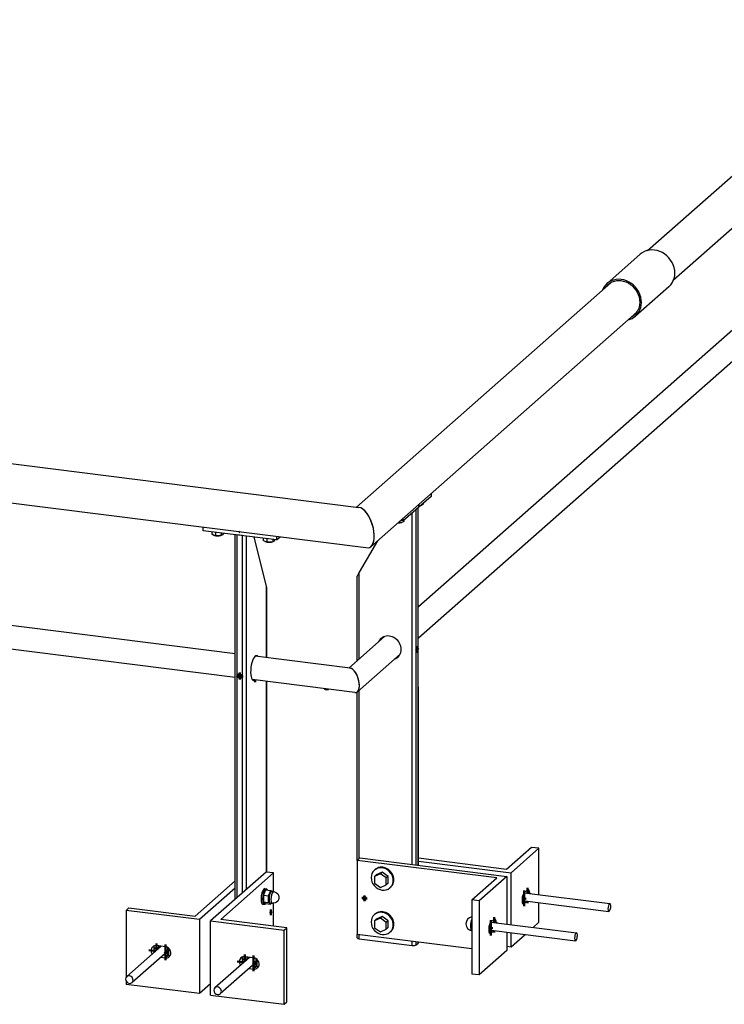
# Model space of a CAD drawing. Header units: millimetres. Extents: x 4464 to 5058, y 2900 to 3320.
# Tile 100 of 110: x 5001 to 5023, y 3188 to 3219. Entities that reach past the tile are written whole.
import ezdxf

# ---------------------------------------------------------------- set-up
doc = ezdxf.new("R2010")
doc.units = ezdxf.units.MM
doc.linetypes.add('STRICHPUNKT2', pattern=[18.5, 10, -4, 0.5, -4])
doc.layers.get('0').update_dxf_attribs({"linetype": 'CONTINUOUS'})
doc.layers.add('LE_ALL', color=7, linetype='CONTINUOUS', lineweight=50)
doc.layers.add('LE_GREEN', color=3, linetype='CONTINUOUS')
doc.layers.add('LE_RED', color=1, linetype='CONTINUOUS')

# ---------------------------------------------------------------- blocks, each defined once
blk = doc.blocks.new('BALUSTER PROFIEL 80X15 R4_01578', base_point=(5013.472, 3198.996))
for p, q in [((5013.451, 3192.207), (5013.451, 3203.521)), ((5013.512, 3192.199), (5013.512, 3203.576)), ((5013.322, 3192.223), (5013.322, 3203.407)), ((5011.638, 3201.528), (5011.573, 3201.399)), ((5011.573, 3198.712), (5011.573, 3201.399)), ((5011.638, 3198.769), (5011.638, 3201.528)), ((5011.573, 3192.355), (5011.573, 3197.713)), ((5011.638, 3192.412), (5011.638, 3197.769)), ((5011.573, 3189.886), (5011.573, 3189.998)), ((5011.638, 3189.855), (5011.638, 3189.989)), ((5011.638, 3189.855), (5013.322, 3189.642)), ((5013.322, 3189.642), (5013.322, 3189.777)), ((5013.451, 3189.662), (5013.451, 3189.761)), ((5013.451, 3189.662), (5013.512, 3189.716)), ((5013.512, 3189.716), (5013.512, 3189.753)), ((5013.519, 3189.728), (5013.519, 3189.752))]:
    blk.add_line(p, q)
for points in [[(5013.519, 3192.198), (5013.512, 3203.576), (5013.451, 3203.521)], [(5012.22, 3202.522), (5011.638, 3201.528)]]:
    blk.add_lwpolyline(points)
for centre, major_axis, ratio, start_param, end_param in [((5012.597, 3199.115), (0.265, -0.3), 0.881917, 3.141593, 3.497014), ((5012.597, 3199.115), (0.265, -0.3), 0.881917, 0, 3.141593), ((5012.729, 3199.232), (0.265, -0.3), 0.881917, 3.394849, 3.497014), ((5012.597, 3199.115), (0.265, -0.3), 0.881917, 5.927764, 6.283185), ((5012.729, 3199.232), (0.265, -0.3), 0.881917, 5.927764, 6.029929), ((5011.673, 3189.886), (0.1, 0), 0.333333, 3.141593, 4.351022), ((5013.419, 3189.728), (0.1, 0), 0.333333, 5.921818, 6.283185), ((5013.357, 3189.674), (0.1, 0), 0.333333, 4.351022, 5.921818)]:
    blk.add_ellipse(centre, major_axis=major_axis, ratio=ratio, start_param=start_param, end_param=end_param)
at = {"layer": 'LE_RED'}
for start_param, end_param in [(0, 1.932163), (3.141593, 3.765982), (1.932163, 3.141593), (5.336778, 6.283185)]:
    blk.add_ellipse((5013.482, 3199.07), major_axis=(-0.0094, -0.0744), ratio=0.333333, start_param=start_param, end_param=end_param, dxfattribs=at)
blk = doc.blocks.new('_01580', base_point=(5013.517, 3199.066))
at = {"layer": 'LE_ALL', "color": 1, "linetype": 'STRICHPUNKT2'}
for p, q in [((5013.482, 3199.07), (5013.482, 3199.176)), ((5013.482, 3199.07), (5013.521, 3199.105)), ((5013.482, 3199.07), (5013.442, 3199.035)), ((5013.517, 3199.066), (5013.469, 3199.072)), ((5013.482, 3199.07), (5013.482, 3198.964))]:
    blk.add_line(p, q, dxfattribs=at)
blk = doc.blocks.new('_01579')
blk.add_blockref('_01580', (5013.517, 3199.066))
blk = doc.blocks.new('DIN 13-M6_01582', base_point=(5013.474, 3199.008))
for start_param, end_param in [(3.141593, 6.283185), (0, 3.141593)]:
    blk.add_ellipse((5013.482, 3199.07), major_axis=(-0.0078, -0.062), ratio=0.333333, start_param=start_param, end_param=end_param)
at = {"layer": 'LE_RED'}
for start_param, end_param in [(0, 1.932163), (3.141593, 3.765982), (1.932163, 3.141593), (5.336778, 6.283185)]:
    blk.add_ellipse((5013.482, 3199.07), major_axis=(-0.0094, -0.0744), ratio=0.333333, start_param=start_param, end_param=end_param, dxfattribs=at)
blk = doc.blocks.new('DIN 13-M6_01581')
blk.add_blockref('DIN 13-M6_01582', (5013.474, 3199.008))
blk = doc.blocks.new('BALUSTER PROFIEL 80X15 R4_01577')
for name, p in [('BALUSTER PROFIEL 80X15 R4_01578', (5013.472, 3198.996)), ('_01579', (0, 0)), ('DIN 13-M6_01581', (0, 0))]:
    blk.add_blockref(name, p)
blk = doc.blocks.new('Hoeklijn 200x100x10_01585', base_point=(5016.882, 3190.967))
for p, q in [((5017.355, 3191.267), (5017.355, 3192.74)), ((5016.471, 3190.309), (5016.471, 3191.96)), ((5016.988, 3191.414), (5016.882, 3191.321)), ((5016.882, 3190.967), (5016.838, 3190.973)), ((5016.882, 3190.967), (5016.983, 3191.056)), ((5017.355, 3190.383), (5017.355, 3191.01)), ((5017.171, 3190.221), (5017.355, 3190.383)), ((5016.471, 3189.603), (5016.471, 3190.052)), ((5016.471, 3189.603), (5016.916, 3189.996)), ((5016.338, 3189.62), (5016.471, 3189.603))]:
    blk.add_line(p, q)
blk.add_lwpolyline([(5013.519, 3192.332), (5016.471, 3191.96), (5017.355, 3192.74), (5017.121, 3192.769), (5016.326, 3192.068), (5013.519, 3192.421)])
for centre, start_param, end_param in [((5016.882, 3191.144), 3.50296, 6.283185), ((5016.988, 3191.238), 3.141593, 3.50296), ((5016.988, 3191.238), 1.979214, 3.141593), ((5016.882, 3191.144), 6.283185, 6.644552)]:
    blk.add_ellipse(centre, major_axis=(-0.023, -0.186), ratio=0.333333, start_param=start_param, end_param=end_param)
blk = doc.blocks.new('_01587', base_point=(5016.82, 3191.152))
at = {"layer": 'LE_ALL', "color": 1, "linetype": 'STRICHPUNKT2'}
for p, q in [((5016.882, 3190.897), (5016.882, 3191.392)), ((5016.988, 3191.313), (5016.988, 3191.485)), ((5017.063, 3191.303), (5017.081, 3191.32)), ((5016.82, 3191.152), (5016.952, 3191.135)), ((5016.988, 3190.99), (5016.988, 3191.056))]:
    blk.add_line(p, q, dxfattribs=at)
blk = doc.blocks.new('_01586')
blk.add_blockref('_01587', (5016.82, 3191.152))
blk = doc.blocks.new('Hoeklijn 200x100x10_01584')
for name, p in [('Hoeklijn 200x100x10_01585', (5016.882, 3190.967)), ('_01586', (0, 0))]:
    blk.add_blockref(name, p)
blk = doc.blocks.new('Hoeklijn 200x100x10_01589', base_point=(5015.927, 3190.479))
for p, q in [((5011.573, 3192.355), (5011.661, 3192.433)), ((5011.573, 3192.355), (5011.573, 3189.998)), ((5016.016, 3191.795), (5011.573, 3192.355)), ((5011.661, 3192.433), (5016.338, 3191.843)), ((5015.221, 3191.093), (5016.016, 3191.795)), ((5016.338, 3191.843), (5015.455, 3191.064)), ((5016.338, 3191.843), (5016.338, 3190.326)), ((5015.455, 3191.064), (5015.221, 3191.093)), ((5015.221, 3191.093), (5015.221, 3188.736)), ((5015.455, 3191.064), (5015.455, 3188.707)), ((5015.927, 3190.479), (5015.821, 3190.386)), ((5015.221, 3189.538), (5011.573, 3189.998)), ((5015.821, 3190.032), (5015.777, 3190.037)), ((5015.821, 3190.032), (5015.922, 3190.121)), ((5016.338, 3190.069), (5016.338, 3189.486))]:
    blk.add_line(p, q)
blk.add_lwpolyline([(5016.338, 3189.486), (5015.455, 3188.707), (5015.221, 3188.736)])
for centre, major_axis, ratio, start_param, end_param in [((5011.807, 3191.147), (0.0413, -0.0469), 0.881917, 3.141593, 6.283185), ((5011.807, 3191.147), (0.0413, -0.0469), 0.881917, 0, 3.141593), ((5015.821, 3190.209), (-0.023, -0.186), 0.333333, 3.50296, 6.283185), ((5015.927, 3190.302), (-0.023, -0.186), 0.333333, 3.141593, 3.50296), ((5015.927, 3190.302), (-0.023, -0.186), 0.333333, 1.979214, 3.141593), ((5015.821, 3190.209), (-0.023, -0.186), 0.333333, 0, 0.361367)]:
    blk.add_ellipse(centre, major_axis=major_axis, ratio=ratio, start_param=start_param, end_param=end_param)
blk = doc.blocks.new('_01591', base_point=(5015.759, 3190.217))
at = {"layer": 'LE_ALL', "color": 1, "linetype": 'STRICHPUNKT2'}
for p, q in [((5011.807, 3191.147), (5011.719, 3191.158)), ((5011.848, 3191.183), (5011.796, 3191.137)), ((5011.807, 3191.147), (5011.807, 3191.235)), ((5011.807, 3191.147), (5011.894, 3191.136)), ((5011.807, 3191.147), (5011.807, 3191.058)), ((5015.821, 3190.456), (5015.821, 3189.961)), ((5015.927, 3190.55), (5015.927, 3190.377)), ((5016.02, 3190.384), (5016.002, 3190.368)), ((5015.759, 3190.217), (5015.891, 3190.2)), ((5015.927, 3190.12), (5015.927, 3190.055))]:
    blk.add_line(p, q, dxfattribs=at)
blk = doc.blocks.new('_01590')
blk.add_blockref('_01591', (5015.759, 3190.217))
blk = doc.blocks.new('Hoeklijn 200x100x10_01588')
for name, p in [('Hoeklijn 200x100x10_01589', (5015.927, 3190.479)), ('_01590', (0, 0))]:
    blk.add_blockref(name, p)
blk = doc.blocks.new('153.1.100 100 x 5 50 x 47 PM6_01593', base_point=(5013.04, 3203.159))
for q in [(5012.954, 3203.169), (5013.04, 3203.245)]:
    blk.add_line((5013.04, 3203.159), q)
blk.add_lwpolyline([(5013.923, 3204.024), (5013.923, 3203.938), (5013.04, 3203.159)])
blk = doc.blocks.new('_01595', base_point=(5013.513, 3203.662))
at = {"layer": 'LE_ALL', "color": 1, "linetype": 'STRICHPUNKT2'}
blk.add_line((5013.513, 3203.662), (5013.56, 3203.656), dxfattribs=at)
blk = doc.blocks.new('_01594')
blk.add_blockref('_01595', (5013.513, 3203.662))
blk = doc.blocks.new('153.1.100 100 x 5 50 x 47 PM6_01592')
for name, p in [('153.1.100 100 x 5 50 x 47 PM6_01593', (5013.04, 3203.159)), ('_01594', (0, 0))]:
    blk.add_blockref(name, p)
blk = doc.blocks.new('Carrosseriering (ISO 7093)-M10_01600', base_point=(5012.617, 3191.479))
for p, q in [((5012.143, 3192.061), (5012.121, 3192.042)), ((5012.639, 3191.499), (5012.617, 3191.479))]:
    blk.add_line(p, q)
at = {"layer": 'LE_GREEN'}
for centre, start_param, end_param in [((5012.369, 3191.761), 3.141593, 6.283185), ((5012.369, 3191.761), 6.283185, 9.424778), ((5012.391, 3191.78), 6.283185, 9.424778)]:
    blk.add_ellipse(centre, major_axis=(0.248, -0.281), ratio=0.881917, start_param=start_param, end_param=end_param, dxfattribs=at)
blk = doc.blocks.new('Carrosseriering (ISO 7093)-M10_01599')
blk.add_blockref('Carrosseriering (ISO 7093)-M10_01600', (5012.617, 3191.479))
blk = doc.blocks.new('Zeskant tapbout-M10x50 (DIN 933)_01602', base_point=(5012.182, 3191.893))
for p, q in [((5012.313, 3191.928), (5012.126, 3191.843)), ((5012.182, 3191.893), (5012.126, 3191.843)), ((5012.369, 3191.978), (5012.182, 3191.893)), ((5012.369, 3191.978), (5012.313, 3191.928)), ((5012.5, 3191.796), (5012.313, 3191.928)), ((5012.556, 3191.846), (5012.369, 3191.978)), ((5012.126, 3191.843), (5012.126, 3191.625)), ((5012.126, 3191.625), (5012.313, 3191.493)), ((5012.313, 3191.493), (5012.5, 3191.578)), ((5012.556, 3191.846), (5012.5, 3191.796)), ((5012.5, 3191.578), (5012.5, 3191.796)), ((5012.556, 3191.628), (5012.5, 3191.578)), ((5012.556, 3191.628), (5012.556, 3191.846))]:
    blk.add_line(p, q)
blk = doc.blocks.new('Zeskant tapbout-M10x50 (DIN 933)_01601')
blk.add_blockref('Zeskant tapbout-M10x50 (DIN 933)_01602', (5012.182, 3191.893))
blk = doc.blocks.new('Montage hoeklijn aan baluster_01597')
for name in ['Carrosseriering (ISO 7093)-M10_01599', 'Zeskant tapbout-M10x50 (DIN 933)_01601']:
    blk.add_blockref(name, (0, 0))
blk = doc.blocks.new('Carrosseriering (ISO 7093)-M10_01606', base_point=(5012.617, 3190.065))
for p, q in [((5012.143, 3190.647), (5012.121, 3190.628)), ((5012.639, 3190.085), (5012.617, 3190.065))]:
    blk.add_line(p, q)
at = {"layer": 'LE_GREEN'}
for centre, start_param, end_param in [((5012.369, 3190.346), 3.141593, 6.283185), ((5012.369, 3190.346), 6.283185, 9.424778), ((5012.391, 3190.366), 6.283185, 9.424778)]:
    blk.add_ellipse(centre, major_axis=(0.248, -0.281), ratio=0.881917, start_param=start_param, end_param=end_param, dxfattribs=at)
blk = doc.blocks.new('Carrosseriering (ISO 7093)-M10_01605')
blk.add_blockref('Carrosseriering (ISO 7093)-M10_01606', (5012.617, 3190.065))
blk = doc.blocks.new('Zeskant tapbout-M10x50 (DIN 933)_01608', base_point=(5012.182, 3190.479))
for p, q in [((5012.313, 3190.514), (5012.126, 3190.429)), ((5012.182, 3190.479), (5012.126, 3190.429)), ((5012.126, 3190.429), (5012.126, 3190.211)), ((5012.369, 3190.564), (5012.182, 3190.479)), ((5012.369, 3190.564), (5012.313, 3190.514)), ((5012.5, 3190.382), (5012.313, 3190.514)), ((5012.556, 3190.432), (5012.369, 3190.564)), ((5012.556, 3190.432), (5012.5, 3190.382)), ((5012.5, 3190.164), (5012.5, 3190.382)), ((5012.556, 3190.214), (5012.556, 3190.432)), ((5012.126, 3190.211), (5012.313, 3190.079)), ((5012.313, 3190.079), (5012.5, 3190.164)), ((5012.556, 3190.214), (5012.5, 3190.164))]:
    blk.add_line(p, q)
blk = doc.blocks.new('Zeskant tapbout-M10x50 (DIN 933)_01607')
blk.add_blockref('Zeskant tapbout-M10x50 (DIN 933)_01608', (5012.182, 3190.479))
blk = doc.blocks.new('Montage hoeklijn aan baluster_01603')
for name in ['Carrosseriering (ISO 7093)-M10_01605', 'Zeskant tapbout-M10x50 (DIN 933)_01607']:
    blk.add_blockref(name, (0, 0))
blk = doc.blocks.new('Hoge dopmoer (DIN 1587)-M12_01611', base_point=(5015.221, 3190.114))
blk.add_arc((5015.259, 3190.333), 0.225, 99.8946, -99.8946)
blk.add_ellipse((5015.259, 3190.333), major_axis=(-0.028, -0.223), ratio=0.333333, start_param=4.010499, end_param=6.137013)
blk = doc.blocks.new('Hoge dopmoer (DIN 1587)-M12_01610')
blk.add_blockref('Hoge dopmoer (DIN 1587)-M12_01611', (5015.221, 3190.114))
blk = doc.blocks.new('Draadstang-M12x140_01613', base_point=(5018.517, 3189.794))
for p, q in [((5015.826, 3190.39), (5018.549, 3190.047)), ((5015.755, 3190.142), (5018.517, 3189.794))]:
    blk.add_line(p, q)
for start_param, end_param in [(3.141593, 6.283185), (6.283185, 9.424778)]:
    blk.add_ellipse((5018.533, 3189.921), major_axis=(-0.016, -0.126), ratio=0.333333, start_param=start_param, end_param=end_param)
blk = doc.blocks.new('Draadstang-M12x140_01612')
blk.add_blockref('Draadstang-M12x140_01613', (5018.517, 3189.794))
blk = doc.blocks.new('Montage baluster_01609')
for name in ['Hoge dopmoer (DIN 1587)-M12_01610', 'Draadstang-M12x140_01612']:
    blk.add_blockref(name, (0, 0))
blk = doc.blocks.new('Draadstang-M12x140_01616', base_point=(5019.578, 3190.729))
for p, q in [((5016.887, 3191.325), (5019.61, 3190.982)), ((5016.816, 3191.077), (5019.578, 3190.729))]:
    blk.add_line(p, q)
for start_param, end_param in [(3.141593, 6.283185), (6.283185, 9.424778)]:
    blk.add_ellipse((5019.594, 3190.856), major_axis=(-0.016, -0.126), ratio=0.333333, start_param=start_param, end_param=end_param)
blk = doc.blocks.new('Draadstang-M12x140_01615')
blk.add_blockref('Draadstang-M12x140_01616', (5019.578, 3190.729))
blk = doc.blocks.new('Montage baluster_01614')
blk.add_blockref('Draadstang-M12x140_01615', (0, 0))
blk = doc.blocks.new('Stelschroef (DIN 913 - ISO 4026)-M6x20_01619', base_point=(5013.466, 3199.057))
for p, q in [((5013.472, 3199.087), (5013.497, 3199.084)), ((5013.47, 3199.044), (5013.489, 3199.041))]:
    blk.add_line(p, q)
blk.add_lwpolyline([(5013.466, 3199.057), (5013.474, 3199.028), (5013.489, 3199.041), (5013.497, 3199.084), (5013.489, 3199.112), (5013.474, 3199.099)], close=True)
at = {"layer": 'LE_RED'}
for start_param, end_param in [(0, 1.932163), (3.141593, 3.765982), (1.932163, 3.141593), (5.336778, 6.283185)]:
    blk.add_ellipse((5013.482, 3199.07), major_axis=(-0.0078, -0.062), ratio=0.333333, start_param=start_param, end_param=end_param, dxfattribs=at)
blk = doc.blocks.new('GEWINDE_01621', base_point=(5013.489, 3199.132))
at = {"layer": 'LE_RED'}
for start_param, end_param in [(3.141593, 3.765982), (0.361367, 1.932163), (1.932163, 2.780226), (5.336778, 6.283185)]:
    blk.add_ellipse((5013.482, 3199.07), major_axis=(-0.0078, -0.062), ratio=0.333333, start_param=start_param, end_param=end_param, dxfattribs=at)
blk = doc.blocks.new('GEWINDE_01620')
blk.add_blockref('GEWINDE_01621', (5013.489, 3199.132))
blk = doc.blocks.new('Stelschroef (DIN 913 - ISO 4026)-M6x20_01618')
for name, p in [('Stelschroef (DIN 913 - ISO 4026)-M6x20_01619', (5013.466, 3199.057)), ('GEWINDE_01620', (0, 0))]:
    blk.add_blockref(name, p)
blk = doc.blocks.new('Montage sierregel_01617')
blk.add_blockref('Stelschroef (DIN 913 - ISO 4026)-M6x20_01618', (0, 0))
blk = doc.blocks.new('Zeskant tapbout-M8x16 (DIN 933)_01629', base_point=(5013.63, 3203.664))
for p, q in [((5013.63, 3203.664), (5013.601, 3203.653)), ((5013.674, 3203.687), (5013.63, 3203.664)), ((5013.674, 3203.718), (5013.674, 3203.687))]:
    blk.add_line(p, q)
blk.add_ellipse((5013.499, 3203.695), major_axis=(0.163, 0), ratio=0.333333, start_param=5.398219, end_param=5.624127)
blk = doc.blocks.new('Zeskant tapbout-M8x16 (DIN 933)_01628')
blk.add_blockref('Zeskant tapbout-M8x16 (DIN 933)_01629', (5013.63, 3203.664))
blk = doc.blocks.new('Montage handregel_01627')
blk.add_blockref('Zeskant tapbout-M8x16 (DIN 933)_01628', (0, 0))
blk = doc.blocks.new('Zeskant tapbout-M8x16 (DIN 933)_01632', base_point=(5012.91, 3203.13))
for p, q in [((5013.055, 3203.173), (5013.055, 3203.141)), ((5012.91, 3203.102), (5012.873, 3203.097)), ((5012.91, 3203.13), (5012.91, 3203.102)), ((5012.983, 3203.108), (5012.91, 3203.102)), ((5013.012, 3203.118), (5012.983, 3203.108)), ((5013.055, 3203.141), (5013.012, 3203.118))]:
    blk.add_line(p, q)
for start_param, end_param in [(4.656501, 5.398219), (5.398219, 5.624127)]:
    blk.add_ellipse((5012.88, 3203.15), major_axis=(0.163, 0), ratio=0.333333, start_param=start_param, end_param=end_param)
blk = doc.blocks.new('Zeskant tapbout-M8x16 (DIN 933)_01631')
blk.add_blockref('Zeskant tapbout-M8x16 (DIN 933)_01632', (5012.91, 3203.13))
blk = doc.blocks.new('Montage handregel_01630')
blk.add_blockref('Zeskant tapbout-M8x16 (DIN 933)_01631', (0, 0))
blk = doc.blocks.new('Montage_01596')
for name in ['Montage handregel_01627', 'Montage handregel_01630', 'Montage sierregel_01617', 'Montage hoeklijn aan baluster_01597', 'Montage baluster_01614', 'Montage hoeklijn aan baluster_01603', 'Montage baluster_01609']:
    blk.add_blockref(name, (0, 0))
blk = doc.blocks.new('Tussen baluster (doorgaande sierregel)_01576')
for name in ['153.1.100 100 x 5 50 x 47 PM6_01592', 'BALUSTER PROFIEL 80X15 R4_01577', 'Montage_01596', 'Hoeklijn 200x100x10_01584', 'Hoeklijn 200x100x10_01588']:
    blk.add_blockref(name, (0, 0))
blk = doc.blocks.new('BALUSTER PROFIEL 80X15 R4_01692', base_point=(5008.377, 3198.869))
for p, q in [((5007.696, 3191.116), (5007.696, 3202.718)), ((5007.76, 3191.173), (5007.76, 3202.71)), ((5007.924, 3202.69), (5007.76, 3202.71)), ((5007.924, 3191.317), (5007.924, 3202.69)), ((5008.053, 3191.431), (5008.053, 3202.673)), ((5008.689, 3201.085), (5008.297, 3202.643)), ((5008.689, 3198.805), (5008.689, 3201.085)), ((5008.696, 3198.804), (5008.696, 3201.036)), ((5008.689, 3191.983), (5008.689, 3198.049)), ((5008.696, 3191.982), (5008.696, 3198.048))]:
    blk.add_line(p, q)
for centre, major_axis, ratio, start_param, end_param in [((5008.596, 3201.096), (0.065, -0.136), 0.559575, 0.864613, 1.22598), ((5008.327, 3198.472), (-0.05, -0.397), 0.333333, 3.141593, 6.283185), ((5008.327, 3198.472), (-0.05, -0.397), 0.333333, 2.786172, 3.141593), ((5008.327, 3198.472), (-0.05, -0.397), 0.333333, 0, 0.355421)]:
    blk.add_ellipse(centre, major_axis=major_axis, ratio=ratio, start_param=start_param, end_param=end_param)
at = {"layer": 'LE_RED'}
for start_param, end_param in [(3.141593, 6.283185), (2.093172, 3.141593), (0, 0.522376)]:
    blk.add_ellipse((5007.842, 3198.221), major_axis=(0.0496, -0.0563), ratio=0.881917, start_param=start_param, end_param=end_param, dxfattribs=at)
blk = doc.blocks.new('_01694', base_point=(5008.327, 3198.094))
at = {"layer": 'LE_ALL', "color": 1, "linetype": 'STRICHPUNKT2'}
for p, q in [((5007.842, 3198.221), (5007.737, 3198.235)), ((5007.829, 3198.21), (5007.868, 3198.244)), ((5007.842, 3198.221), (5007.842, 3198.328)), ((5007.842, 3198.221), (5007.842, 3198.115)), ((5007.842, 3198.221), (5007.948, 3198.208)), ((5008.327, 3198.094), (5008.327, 3198.024))]:
    blk.add_line(p, q, dxfattribs=at)
blk = doc.blocks.new('_01693')
blk.add_blockref('_01694', (5008.327, 3198.094))
blk = doc.blocks.new('DIN 13-M6_01696', base_point=(5007.884, 3198.175))
for start_param, end_param in [(3.141593, 6.283185), (6.283185, 9.424778)]:
    blk.add_ellipse((5007.842, 3198.221), major_axis=(0.0413, -0.0469), ratio=0.881917, start_param=start_param, end_param=end_param)
at = {"layer": 'LE_RED'}
for start_param, end_param in [(3.141593, 6.283185), (2.093172, 3.141593), (0, 0.522376)]:
    blk.add_ellipse((5007.842, 3198.221), major_axis=(0.0496, -0.0563), ratio=0.881917, start_param=start_param, end_param=end_param, dxfattribs=at)
blk = doc.blocks.new('DIN 13-M6_01695')
blk.add_blockref('DIN 13-M6_01696', (5007.884, 3198.175))
blk = doc.blocks.new('BALUSTER PROFIEL 80X15 R4_01691')
for name, p in [('BALUSTER PROFIEL 80X15 R4_01692', (5008.377, 3198.869)), ('_01693', (0, 0)), ('DIN 13-M6_01695', (0, 0))]:
    blk.add_blockref(name, p)
blk = doc.blocks.new('Hoeklijn 200x100x10_01699', base_point=(5008.134, 3188.916))
for p, q in [((5008.681, 3191.984), (5006.913, 3190.425)), ((5007.235, 3190.473), (5008.914, 3191.955)), ((5008.914, 3191.955), (5008.681, 3191.984)), ((5008.914, 3191.36), (5008.914, 3191.955)), ((5008.914, 3190.262), (5008.914, 3190.987)), ((5006.913, 3190.425), (5009.251, 3190.13)), ((5006.913, 3188.068), (5006.913, 3190.425)), ((5009.34, 3190.208), (5007.235, 3190.473)), ((5009.251, 3190.13), (5009.34, 3190.208)), ((5008.281, 3189.251), (5008, 3189.286)), ((5008.134, 3188.916), (5008.281, 3188.897)), ((5008.222, 3188.994), (5008.369, 3188.975)), ((5008.281, 3188.897), (5008.369, 3188.975))]:
    blk.add_line(p, q)
for points in [[(5006.913, 3188.068), (5009.251, 3187.773), (5009.251, 3190.13)], [(5009.251, 3187.773), (5009.34, 3187.851), (5009.34, 3190.208)]]:
    blk.add_lwpolyline(points)
for centre, major_axis, ratio, start_param, end_param in [((5008.826, 3190.698), (-0.0078, -0.062), 0.333333, 3.141593, 6.283185), ((5008.826, 3190.698), (-0.0078, -0.062), 0.333333, 0, 3.141593), ((5008, 3189.109), (0.124, -0.141), 0.881917, 3.141593, 4.597824), ((5008, 3189.109), (0.124, -0.141), 0.881917, 2.356194, 3.141593), ((5008.089, 3189.187), (0.124, -0.141), 0.881917, 3.505949, 4.597824), ((5008.281, 3189.074), (0.124, -0.141), 0.881917, 6.283185, 8.63938), ((5008.281, 3189.074), (0.124, -0.141), 0.881917, 5.497787, 6.283185), ((5008.369, 3189.152), (0.124, -0.141), 0.881917, 5.497787, 5.918829)]:
    blk.add_ellipse(centre, major_axis=major_axis, ratio=ratio, start_param=start_param, end_param=end_param)
blk = doc.blocks.new('_01701', base_point=(5008.381, 3189.162))
at = {"layer": 'LE_ALL', "color": 1, "linetype": 'STRICHPUNKT2'}
for p, q in [((5008.826, 3190.698), (5008.793, 3190.669)), ((5008.805, 3190.701), (5008.855, 3190.694)), ((5008.826, 3190.698), (5008.826, 3190.786)), ((5008.826, 3190.698), (5008.859, 3190.727)), ((5008.826, 3190.698), (5008.826, 3190.61)), ((5007.755, 3189.14), (5007.972, 3189.113)), ((5007.913, 3189.21), (5008.06, 3189.191)), ((5008, 3189.138), (5008, 3189.357)), ((5008.089, 3189.216), (5008.089, 3189.275)), ((5008.381, 3189.162), (5008.254, 3189.051)), ((5008.281, 3188.827), (5008.281, 3189.322)), ((5008.369, 3188.975), (5008.369, 3189.216))]:
    blk.add_line(p, q, dxfattribs=at)
blk = doc.blocks.new('_01700')
blk.add_blockref('_01701', (5008.381, 3189.162))
blk = doc.blocks.new('Hoeklijn 200x100x10_01698')
for name, p in [('Hoeklijn 200x100x10_01699', (5008.134, 3188.916)), ('_01700', (0, 0))]:
    blk.add_blockref(name, p)
blk = doc.blocks.new('Hoeklijn 200x100x10_01703', base_point=(5005.475, 3189.604))
for p, q in [((5006.417, 3190.577), (5007.696, 3191.705)), ((5004.223, 3190.764), (5004.312, 3190.842)), ((5006.562, 3190.469), (5004.223, 3190.764)), ((5004.223, 3190.764), (5004.223, 3188.628)), ((5004.312, 3190.842), (5006.417, 3190.577)), ((5005.475, 3189.604), (5005.194, 3189.64)), ((5005.328, 3189.269), (5005.475, 3189.251)), ((5005.416, 3189.347), (5005.563, 3189.329)), ((5005.563, 3189.329), (5005.475, 3189.251)), ((5004.223, 3188.517), (5004.223, 3188.407)), ((5006.562, 3188.112), (5004.223, 3188.407)), ((5006.913, 3188.422), (5006.562, 3188.112))]:
    blk.add_line(p, q)
blk.add_lwpolyline([(5007.696, 3191.469), (5006.562, 3190.469), (5006.562, 3188.112)])
for centre, start_param, end_param in [((5005.194, 3189.463), 3.141593, 4.597824), ((5005.194, 3189.463), 2.356194, 3.141593), ((5005.282, 3189.541), 3.505949, 4.597824), ((5005.475, 3189.428), 0, 2.356194), ((5005.475, 3189.428), 5.497787, 6.283185), ((5005.563, 3189.506), 5.497787, 5.918829)]:
    blk.add_ellipse(centre, major_axis=(0.124, -0.141), ratio=0.881917, start_param=start_param, end_param=end_param)
blk = doc.blocks.new('_01705', base_point=(5005.574, 3189.516))
at = {"layer": 'LE_ALL', "color": 1, "linetype": 'STRICHPUNKT2'}
for p, q in [((5005.194, 3189.711), (5005.194, 3189.492)), ((5005.166, 3189.467), (5004.948, 3189.494)), ((5005.254, 3189.545), (5005.107, 3189.563)), ((5005.282, 3189.629), (5005.282, 3189.57)), ((5005.574, 3189.516), (5005.448, 3189.404)), ((5005.475, 3189.675), (5005.475, 3189.18)), ((5005.563, 3189.569), (5005.563, 3189.329))]:
    blk.add_line(p, q, dxfattribs=at)
blk = doc.blocks.new('_01704')
blk.add_blockref('_01705', (5005.574, 3189.516))
blk = doc.blocks.new('Hoeklijn 200x100x10_01702')
for name, p in [('Hoeklijn 200x100x10_01703', (5005.475, 3189.604)), ('_01704', (0, 0))]:
    blk.add_blockref(name, p)
blk = doc.blocks.new('153.1.100 100 x 5 50 x 47 PM6_01707', base_point=(5006.673, 3202.847))
for p, q in [((5006.673, 3202.847), (5006.673, 3202.963)), ((5009.012, 3202.553), (5006.673, 3202.847)), ((5007.799, 3202.821), (5007.885, 3202.81)), ((5009.012, 3202.668), (5009.012, 3202.553)), ((5009.012, 3202.553), (5009.126, 3202.654))]:
    blk.add_line(p, q)
blk = doc.blocks.new('_01709', base_point=(5007.84, 3202.816))
at = {"layer": 'LE_ALL', "color": 1, "linetype": 'STRICHPUNKT2'}
blk.add_line((5007.84, 3202.816), (5007.813, 3202.792), dxfattribs=at)
blk = doc.blocks.new('_01708')
blk.add_blockref('_01709', (5007.84, 3202.816))
blk = doc.blocks.new('153.1.100 100 x 5 50 x 47 PM6_01706')
for name, p in [('153.1.100 100 x 5 50 x 47 PM6_01707', (5006.673, 3202.847)), ('_01708', (0, 0))]:
    blk.add_blockref(name, p)
blk = doc.blocks.new('Sluitring (DIN 125)-M10_01713', base_point=(5008.683, 3191.452))
for p, q in [((5008.636, 3191.458), (5008.683, 3191.452)), ((5008.574, 3190.962), (5008.621, 3190.956))]:
    blk.add_line(p, q)
at = {"layer": 'LE_GREEN'}
for centre, start_param, end_param in [((5008.605, 3191.21), 3.141593, 6.283185), ((5008.652, 3191.204), 3.141593, 6.283185), ((5008.652, 3191.204), 2.614153, 3.141593), ((5008.652, 3191.204), 0, 0.527439)]:
    blk.add_ellipse(centre, major_axis=(-0.031, -0.248), ratio=0.333333, start_param=start_param, end_param=end_param, dxfattribs=at)
blk = doc.blocks.new('Sluitring (DIN 125)-M10_01712')
blk.add_blockref('Sluitring (DIN 125)-M10_01713', (5008.683, 3191.452))
blk = doc.blocks.new('Hoge dopmoer (DIN 1587)-M10_01715', base_point=(5008.843, 3190.991))
for p, q in [((5008.663, 3191.421), (5008.828, 3191.4)), ((5008.815, 3190.995), (5008.874, 3190.987))]:
    blk.add_line(p, q)
for points in [[(5008.663, 3191.421), (5008.592, 3191.25), (5008.757, 3191.229)], [(5008.592, 3191.25), (5008.592, 3191.032), (5008.757, 3191.011)], [(5008.843, 3190.991), (5008.828, 3190.964), (5008.757, 3191.011), (5008.757, 3191.229), (5008.828, 3191.4), (5008.888, 3191.364)], [(5008.592, 3191.032), (5008.663, 3190.985), (5008.828, 3190.964)]]:
    blk.add_lwpolyline(points)
blk.add_lwpolyline([(5008.862, 3191.367), (5008.921, 3191.36, -1), (5008.874, 3190.987)], format="xyb")
for centre in [(5008.839, 3191.181), (5008.897, 3191.173)]:
    blk.add_ellipse(centre, major_axis=(-0.023, -0.186), ratio=0.333333, start_param=3.141593, end_param=6.283185)
blk = doc.blocks.new('Hoge dopmoer (DIN 1587)-M10_01714')
blk.add_blockref('Hoge dopmoer (DIN 1587)-M10_01715', (5008.843, 3190.991))
blk = doc.blocks.new('Montage hoeklijn aan baluster_01711')
for name in ['Sluitring (DIN 125)-M10_01712', 'Hoge dopmoer (DIN 1587)-M10_01714']:
    blk.add_blockref(name, (0, 0))
blk = doc.blocks.new('Carrosseriering M12 (ISO 7093 _ DIN 9021)_01718', base_point=(5005.53, 3189.401))
for centre, start_param, end_param in [((5005.423, 3189.523), 3.317607, 3.810313), ((5005.452, 3189.549), 3.536683, 3.810313), ((5005.423, 3189.523), 5.614465, 6.283185), ((5005.452, 3189.549), 5.614465, 6.147079), ((5005.423, 3189.523), 6.283185, 7.508071)]:
    blk.add_ellipse(centre, major_axis=(0.107, -0.122), ratio=0.881917, start_param=start_param, end_param=end_param)
blk = doc.blocks.new('Carrosseriering M12 (ISO 7093 _ DIN 9021)_01717')
blk.add_blockref('Carrosseriering M12 (ISO 7093 _ DIN 9021)_01718', (5005.53, 3189.401))
blk = doc.blocks.new('Hoge dopmoer (DIN 1587)-M12_01720', base_point=(5005.484, 3189.407))
at = {"layer": 'LE_RED'}
for start_param, end_param in [(3.502147, 3.696404), (5.728374, 6.283185), (6.283185, 6.43201)]:
    blk.add_ellipse((5005.452, 3189.549), major_axis=(0.099, -0.113), ratio=0.881917, start_param=start_param, end_param=end_param, dxfattribs=at)
blk = doc.blocks.new('GEWINDE_01722', base_point=(5005.484, 3189.407))
blk.add_ellipse((5005.456, 3189.553), major_axis=(0.0843, -0.0956), ratio=0.881917, start_param=0, end_param=0.61832)
at = {"layer": 'LE_RED'}
for start_param, end_param in [(3.502147, 3.696404), (5.728374, 6.283185), (6.283185, 6.43201)]:
    blk.add_ellipse((5005.452, 3189.549), major_axis=(0.099, -0.113), ratio=0.881917, start_param=start_param, end_param=end_param, dxfattribs=at)
blk = doc.blocks.new('GEWINDE_01721')
blk.add_blockref('GEWINDE_01722', (5005.484, 3189.407))
blk = doc.blocks.new('Hoge dopmoer (DIN 1587)-M12_01719')
for name, p in [('Hoge dopmoer (DIN 1587)-M12_01720', (5005.484, 3189.407)), ('GEWINDE_01721', (0, 0))]:
    blk.add_blockref(name, p)
blk = doc.blocks.new('Draadstang-M12x140_01724', base_point=(5004.245, 3188.655))
for p, q in [((5005.341, 3189.621), (5004.245, 3188.655)), ((5005.541, 3189.457), (5004.414, 3188.463))]:
    blk.add_line(p, q)
for start_param, end_param in [(3.141593, 6.283185), (0, 3.141593)]:
    blk.add_ellipse((5004.329, 3188.559), major_axis=(0.0843, -0.0956), ratio=0.881917, start_param=start_param, end_param=end_param)
blk = doc.blocks.new('Draadstang-M12x140_01723')
blk.add_blockref('Draadstang-M12x140_01724', (5004.245, 3188.655))
blk = doc.blocks.new('Montage baluster_01716')
for name in ['Draadstang-M12x140_01723', 'Carrosseriering M12 (ISO 7093 _ DIN 9021)_01717', 'Hoge dopmoer (DIN 1587)-M12_01719']:
    blk.add_blockref(name, (0, 0))
blk = doc.blocks.new('Carrosseriering M12 (ISO 7093 _ DIN 9021)_01727', base_point=(5008.336, 3189.048))
for centre, start_param, end_param in [((5008.229, 3189.17), 3.317607, 3.810313), ((5008.258, 3189.195), 3.536683, 3.810313), ((5008.258, 3189.195), 5.614465, 6.147079), ((5008.229, 3189.17), 6.283185, 7.508071), ((5008.229, 3189.17), 5.614465, 6.283185)]:
    blk.add_ellipse(centre, major_axis=(0.107, -0.122), ratio=0.881917, start_param=start_param, end_param=end_param)
blk = doc.blocks.new('Carrosseriering M12 (ISO 7093 _ DIN 9021)_01726')
blk.add_blockref('Carrosseriering M12 (ISO 7093 _ DIN 9021)_01727', (5008.336, 3189.048))
blk = doc.blocks.new('Hoge dopmoer (DIN 1587)-M12_01729', base_point=(5008.29, 3189.054))
at = {"layer": 'LE_RED'}
for start_param, end_param in [(3.502147, 3.696404), (5.728374, 6.283185), (6.283185, 6.43201)]:
    blk.add_ellipse((5008.258, 3189.195), major_axis=(0.099, -0.113), ratio=0.881917, start_param=start_param, end_param=end_param, dxfattribs=at)
blk = doc.blocks.new('GEWINDE_01731', base_point=(5008.29, 3189.054))
blk.add_ellipse((5008.263, 3189.2), major_axis=(0.0843, -0.0956), ratio=0.881917, start_param=0, end_param=0.61832)
at = {"layer": 'LE_RED'}
for start_param, end_param in [(3.502147, 3.696404), (5.728374, 6.283185), (6.283185, 6.43201)]:
    blk.add_ellipse((5008.258, 3189.195), major_axis=(0.099, -0.113), ratio=0.881917, start_param=start_param, end_param=end_param, dxfattribs=at)
blk = doc.blocks.new('GEWINDE_01730')
blk.add_blockref('GEWINDE_01731', (5008.29, 3189.054))
blk = doc.blocks.new('Hoge dopmoer (DIN 1587)-M12_01728')
for name, p in [('Hoge dopmoer (DIN 1587)-M12_01729', (5008.29, 3189.054)), ('GEWINDE_01730', (0, 0))]:
    blk.add_blockref(name, p)
blk = doc.blocks.new('Draadstang-M12x140_01733', base_point=(5007.051, 3188.301))
for p, q in [((5008.147, 3189.268), (5007.051, 3188.301)), ((5008.347, 3189.104), (5007.22, 3188.11))]:
    blk.add_line(p, q)
for start_param, end_param in [(3.141593, 6.283185), (6.283185, 9.424778)]:
    blk.add_ellipse((5007.136, 3188.205), major_axis=(0.0843, -0.0956), ratio=0.881917, start_param=start_param, end_param=end_param)
blk = doc.blocks.new('Draadstang-M12x140_01732')
blk.add_blockref('Draadstang-M12x140_01733', (5007.051, 3188.301))
blk = doc.blocks.new('Montage baluster_01725')
for name in ['Draadstang-M12x140_01732', 'Carrosseriering M12 (ISO 7093 _ DIN 9021)_01726', 'Hoge dopmoer (DIN 1587)-M12_01728']:
    blk.add_blockref(name, (0, 0))
blk = doc.blocks.new('Stelschroef (DIN 913 - ISO 4026)-M6x20_01736', base_point=(5007.802, 3198.227))
for p, q in [((5007.833, 3198.254), (5007.802, 3198.227)), ((5007.853, 3198.216), (5007.88, 3198.213))]:
    blk.add_line(p, q)
blk.add_lwpolyline([(5007.802, 3198.227), (5007.822, 3198.189), (5007.863, 3198.184), (5007.883, 3198.216), (5007.863, 3198.254), (5007.822, 3198.259)], close=True)
blk.add_lwpolyline([(5007.833, 3198.254), (5007.853, 3198.216), (5007.822, 3198.189)])
at = {"layer": 'LE_RED'}
for start_param, end_param in [(3.141593, 6.283185), (2.093172, 3.141593), (6.283185, 6.805561)]:
    blk.add_ellipse((5007.842, 3198.221), major_axis=(0.0413, -0.0469), ratio=0.881917, start_param=start_param, end_param=end_param, dxfattribs=at)
blk = doc.blocks.new('GEWINDE_01738', base_point=(5007.899, 3198.199))
at = {"layer": 'LE_RED'}
for start_param, end_param in [(3.141593, 6.283185), (2.093172, 3.141593), (6.283185, 6.805561)]:
    blk.add_ellipse((5007.842, 3198.221), major_axis=(0.0413, -0.0469), ratio=0.881917, start_param=start_param, end_param=end_param, dxfattribs=at)
blk = doc.blocks.new('GEWINDE_01737')
blk.add_blockref('GEWINDE_01738', (5007.899, 3198.199))
blk = doc.blocks.new('Stelschroef (DIN 913 - ISO 4026)-M6x20_01735')
for name, p in [('Stelschroef (DIN 913 - ISO 4026)-M6x20_01736', (5007.802, 3198.227)), ('GEWINDE_01737', (0, 0))]:
    blk.add_blockref(name, p)
blk = doc.blocks.new('Montage sierregel_01734')
blk.add_blockref('Stelschroef (DIN 913 - ISO 4026)-M6x20_01735', (0, 0))
blk = doc.blocks.new('Zeskant tapbout-M8x16 (DIN 933)_01746', base_point=(5008.586, 3202.606))
for p, q in [((5008.586, 3202.606), (5008.586, 3202.535)), ((5008.643, 3202.498), (5008.586, 3202.535)), ((5008.705, 3202.591), (5008.705, 3202.487)), ((5008.89, 3202.568), (5008.89, 3202.497)), ((5008.956, 3202.555), (5008.923, 3202.512)), ((5008.705, 3202.487), (5008.645, 3202.497)), ((5008.797, 3202.478), (5008.705, 3202.487)), ((5008.89, 3202.497), (5008.797, 3202.478)), ((5008.906, 3202.501), (5008.89, 3202.497)), ((5008.923, 3202.512), (5008.906, 3202.501))]:
    blk.add_line(p, q)
for start_param, end_param in [(3.827423, 4.874621), (4.874621, 5.624127)]:
    blk.add_ellipse((5008.771, 3202.532), major_axis=(0.163, 0), ratio=0.333333, start_param=start_param, end_param=end_param)
blk = doc.blocks.new('Zeskant tapbout-M8x16 (DIN 933)_01745')
blk.add_blockref('Zeskant tapbout-M8x16 (DIN 933)_01746', (5008.586, 3202.606))
blk = doc.blocks.new('Montage handregel_01744')
blk.add_blockref('Zeskant tapbout-M8x16 (DIN 933)_01745', (0, 0))
blk = doc.blocks.new('Zeskant tapbout-M8x16 (DIN 933)_01749', base_point=(5006.949, 3202.812))
for p, q in [((5006.949, 3202.812), (5006.949, 3202.741)), ((5007.006, 3202.705), (5006.949, 3202.741)), ((5007.068, 3202.693), (5007.009, 3202.703)), ((5007.068, 3202.797), (5007.068, 3202.693)), ((5007.161, 3202.684), (5007.068, 3202.693)), ((5007.253, 3202.703), (5007.161, 3202.684)), ((5007.253, 3202.774), (5007.253, 3202.703)), ((5007.269, 3202.707), (5007.253, 3202.703)), ((5007.286, 3202.719), (5007.269, 3202.707)), ((5007.319, 3202.762), (5007.286, 3202.719))]:
    blk.add_line(p, q)
for start_param, end_param in [(3.827423, 4.874621), (4.874621, 5.624127)]:
    blk.add_ellipse((5007.134, 3202.738), major_axis=(0.163, 0), ratio=0.333333, start_param=start_param, end_param=end_param)
blk = doc.blocks.new('Zeskant tapbout-M8x16 (DIN 933)_01748')
blk.add_blockref('Zeskant tapbout-M8x16 (DIN 933)_01749', (5006.949, 3202.812))
blk = doc.blocks.new('Montage handregel_01747')
blk.add_blockref('Zeskant tapbout-M8x16 (DIN 933)_01748', (0, 0))
blk = doc.blocks.new('Montage_01710')
for name in ['Montage handregel_01747', 'Montage handregel_01744', 'Montage sierregel_01734', 'Montage hoeklijn aan baluster_01711', 'Montage baluster_01716', 'Montage baluster_01725']:
    blk.add_blockref(name, (0, 0))
blk = doc.blocks.new('Tussen baluster (doorgaande sierregel)_01690')
for name in ['153.1.100 100 x 5 50 x 47 PM6_01706', 'Montage_01710', 'BALUSTER PROFIEL 80X15 R4_01691', 'Hoeklijn 200x100x10_01698', 'Hoeklijn 200x100x10_01702']:
    blk.add_blockref(name, (0, 0))
blk = doc.blocks.new('HANDREGEL PROFIEL 50X47_02228', base_point=(4978.379, 3206.527))
blk.add_line((4978.547, 3207.757), (5011.624, 3203.589))
blk.add_lwpolyline([(4978.379, 3206.527), (5011.938, 3202.299)])
blk.add_ellipse((5011.753, 3202.943), major_axis=(0.197, -0.641), ratio=0.476834, start_param=6.245329, end_param=9.212762)
blk = doc.blocks.new('HANDREGEL PROFIEL 50X47_02227')
blk.add_blockref('HANDREGEL PROFIEL 50X47_02228', (4978.379, 3206.527))
blk = doc.blocks.new('HANDREGEL PROFIEL 50X47_02230', base_point=(5011.624, 3203.589))
for p, q in [((5011.551, 3203.598), (5019.644, 3210.736)), ((5012.01, 3202.337), (5020.468, 3209.796))]:
    blk.add_line(p, q)
for start_param, end_param in [(0.212016, 2.929577), (6.245329, 6.495201)]:
    blk.add_ellipse((5011.753, 3202.943), major_axis=(0.197, -0.641), ratio=0.476834, start_param=start_param, end_param=end_param)
blk = doc.blocks.new('HANDREGEL PROFIEL 50X47_02229')
blk.add_blockref('HANDREGEL PROFIEL 50X47_02230', (5011.624, 3203.589))
blk = doc.blocks.new('HANDREGEL PROFIEL 50X47_02234', base_point=(5021.636, 3210.825))
blk.add_line((5020.81, 3211.764), (5028.997, 3218.984))
blk.add_lwpolyline([(5021.636, 3210.825), (5029.511, 3217.771)])
blk.add_ellipse((5029.254, 3218.377), major_axis=(0.197, -0.641), ratio=0.476834, start_param=0.212016, end_param=3.353608)
blk = doc.blocks.new('HANDREGEL PROFIEL 50X47_02233')
blk.add_blockref('HANDREGEL PROFIEL 50X47_02234', (5021.636, 3210.825))
blk = doc.blocks.new('Handregel_02204')
for name in ['HANDREGEL PROFIEL 50X47_02233', 'HANDREGEL PROFIEL 50X47_02229', 'HANDREGEL PROFIEL 50X47_02227']:
    blk.add_blockref(name, (0, 0))
blk = doc.blocks.new('Precisie buis 30x3_02337', base_point=(4980.837, 3201.558))
for p, q in [((5007.696, 3198.93), (4980.931, 3202.302)), ((5007.696, 3198.174), (4980.837, 3201.558)), ((5011.348, 3198.47), (5008.328, 3198.85)), ((5011.503, 3197.694), (5008.234, 3198.106))]:
    blk.add_line(p, q)
for centre, major_axis, ratio, start_param, end_param in [((4980.884, 3201.93), (-0.047, -0.372), 0.333333, 3.141593, 6.283185), ((5011.426, 3198.082), (0.118, -0.384), 0.476834, 6.07117, 9.212762)]:
    blk.add_ellipse(centre, major_axis=major_axis, ratio=ratio, start_param=start_param, end_param=end_param)
blk = doc.blocks.new('Precisie buis 30x3_02336')
blk.add_blockref('Precisie buis 30x3_02337', (4980.837, 3201.558))
blk = doc.blocks.new('Stelschroef (DIN 913 - ISO 4026)-M6x5_02344', base_point=(5010.558, 3197.795))
at = {"layer": 'LE_RED'}
blk.add_ellipse((5010.607, 3197.808), major_axis=(0.0625, 0), ratio=0.333333, start_param=3.800651, end_param=5.658796, dxfattribs=at)
blk = doc.blocks.new('GEWINDE_02346', base_point=(5010.548, 3197.799))
for p, q in [((5010.548, 3197.799), (5010.558, 3197.795)), ((5010.666, 3197.799), (5010.657, 3197.795))]:
    blk.add_line(p, q)
for start_param, end_param in [(3.141593, 3.800651), (3.800651, 5.624127)]:
    blk.add_ellipse((5010.607, 3197.815), major_axis=(0.075, 0), ratio=0.333333, start_param=start_param, end_param=end_param)
at = {"layer": 'LE_RED'}
for start_param, end_param in [(3.141593, 3.800651), (3.800651, 5.624127)]:
    blk.add_ellipse((5010.607, 3197.808), major_axis=(0.0625, 0), ratio=0.333333, start_param=start_param, end_param=end_param, dxfattribs=at)
blk = doc.blocks.new('GEWINDE_02345')
blk.add_blockref('GEWINDE_02346', (5010.548, 3197.799))
blk = doc.blocks.new('Stelschroef (DIN 913 - ISO 4026)-M6x5_02343')
for name, p in [('GEWINDE_02345', (0, 0)), ('Stelschroef (DIN 913 - ISO 4026)-M6x5_02344', (5010.558, 3197.795))]:
    blk.add_blockref(name, p)
blk = doc.blocks.new('Montage_02338')
blk.add_blockref('Stelschroef (DIN 913 - ISO 4026)-M6x5_02343', (0, 0))
blk = doc.blocks.new('Sierregel_02335')
for name in ['Precisie buis 30x3_02336', 'Montage_02338']:
    blk.add_blockref(name, (0, 0))
blk = doc.blocks.new('Precisie buis 30x3_02361', base_point=(5011.58, 3197.718))
for p, q in [((5028.772, 3213.88), (5025.716, 3211.185)), ((5029.081, 3213.152), (5025.716, 3210.185)), ((5024.638, 3210.234), (5013.519, 3200.428)), ((5025.134, 3209.672), (5013.519, 3199.428)), ((5012.441, 3199.477), (5011.305, 3198.475)), ((5012.937, 3198.915), (5011.58, 3197.718))]:
    blk.add_line(p, q)
for centre, start_param, end_param in [((5028.926, 3213.516), 0.212016, 3.353608), ((5011.426, 3198.082), 0.212016, 2.929577), ((5011.426, 3198.082), 6.07087, 6.495201)]:
    blk.add_ellipse(centre, major_axis=(0.118, -0.384), ratio=0.476834, start_param=start_param, end_param=end_param)
blk = doc.blocks.new('Precisie buis 30x3_02360')
blk.add_blockref('Precisie buis 30x3_02361', (5011.58, 3197.718))
blk = doc.blocks.new('Sierregel_02359')
blk.add_blockref('Precisie buis 30x3_02360', (0, 0))
blk = doc.blocks.new('Sierregels_02235')
for name in ['Sierregel_02359', 'Sierregel_02335']:
    blk.add_blockref(name, (0, 0))
blk = doc.blocks.new('Precisie buis 55x2_02433', base_point=(5019.475, 3210.587))
for p, q in [((5020.578, 3211.644), (5019.518, 3210.708)), ((5021.488, 3210.612), (5020.427, 3209.677))]:
    blk.add_line(p, q)
for centre, major_axis, start_param, end_param in [((5021.033, 3211.128), (0.455, -0.516), 0, 3.141593), ((5019.972, 3210.193), (0.455, -0.516), 3.141593, 3.572833), ((5019.972, 3210.193), (0.455, -0.516), 6.283185, 9.424778), ((5019.972, 3210.193), (0.422, -0.478), 0, 3.141593), ((5019.972, 3210.193), (0.422, -0.478), 3.141593, 3.343435), ((5019.972, 3210.193), (0.455, -0.516), 5.855031, 6.283185), ((5019.972, 3210.193), (0.422, -0.478), 6.08838, 6.283185)]:
    blk.add_ellipse(centre, major_axis=major_axis, ratio=0.881917, start_param=start_param, end_param=end_param)
blk = doc.blocks.new('Precisie buis 55x2_02432')
blk.add_blockref('Precisie buis 55x2_02433', (5019.475, 3210.587))
blk = doc.blocks.new('Koppeling handregel_02431')
blk.add_blockref('Precisie buis 55x2_02432', (0, 0))
blk = doc.blocks.new('Losse delen_02424')
blk.add_blockref('Koppeling handregel_02431', (0, 0))
blk = doc.blocks.new('_A3D0205_00030')
for name in ['Losse delen_02424', 'Handregel_02204', 'Sierregels_02235', 'Tussen baluster (doorgaande sierregel)_01576', 'Tussen baluster (doorgaande sierregel)_01690']:
    blk.add_blockref(name, (0, 0))
blk = doc.blocks.new('_ANS0205_00029')
blk.add_blockref('_A3D0205_00030', (0, 0))

msp = doc.modelspace()

# ---------------------------------------------------------------- block references
msp.add_blockref('_ANS0205_00029', (0, 0))

doc.saveas('drawing.dxf')
